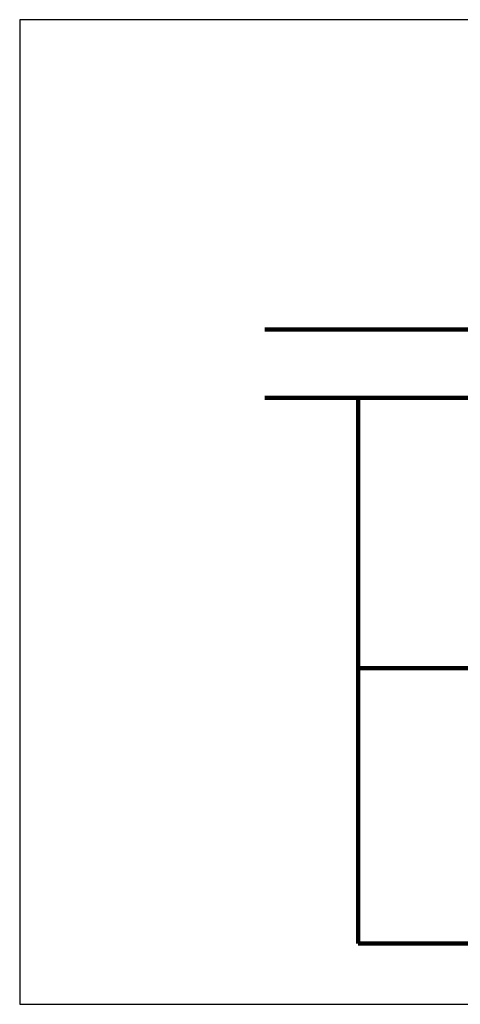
# Model space of a CAD drawing. Header units: millimetres. Extents: x 113 to 1343, y 162 to 690.
# Tile 17 of 46: x 544 to 667, y 162 to 437. Entities that reach past the tile are written whole.
import ezdxf

# ---------------------------------------------------------------- set-up
doc = ezdxf.new("R2010")
doc.units = ezdxf.units.MM
doc.layers.add('LINEE_SOTTILI', color=7, linetype='Continuous')

msp = doc.modelspace()

# ---------------------------------------------------------------- linework, layer by layer
msp.add_lwpolyline([(543.653, 437.288), (543.653, 161.878), (905.566, 161.878), (905.566, 437.288)], close=True)
at = {"layer": 'LINEE_SOTTILI', "color": 110, "lineweight": 200}
msp.add_line((674.788, 350.644), (612.288, 350.644), dxfattribs=at)
at = {"layer": 'LINEE_SOTTILI', "color": 7, "lineweight": 200}
for p, q in [((680.884, 331.52), (612.288, 331.52)), ((638.442, 255.924), (638.442, 331.373)), ((678.642, 255.924), (638.442, 255.924)), ((638.442, 178.907), (638.442, 255.924)), ((678.642, 178.907), (638.442, 178.907))]:
    msp.add_line(p, q, dxfattribs=at)

doc.saveas('drawing.dxf')
